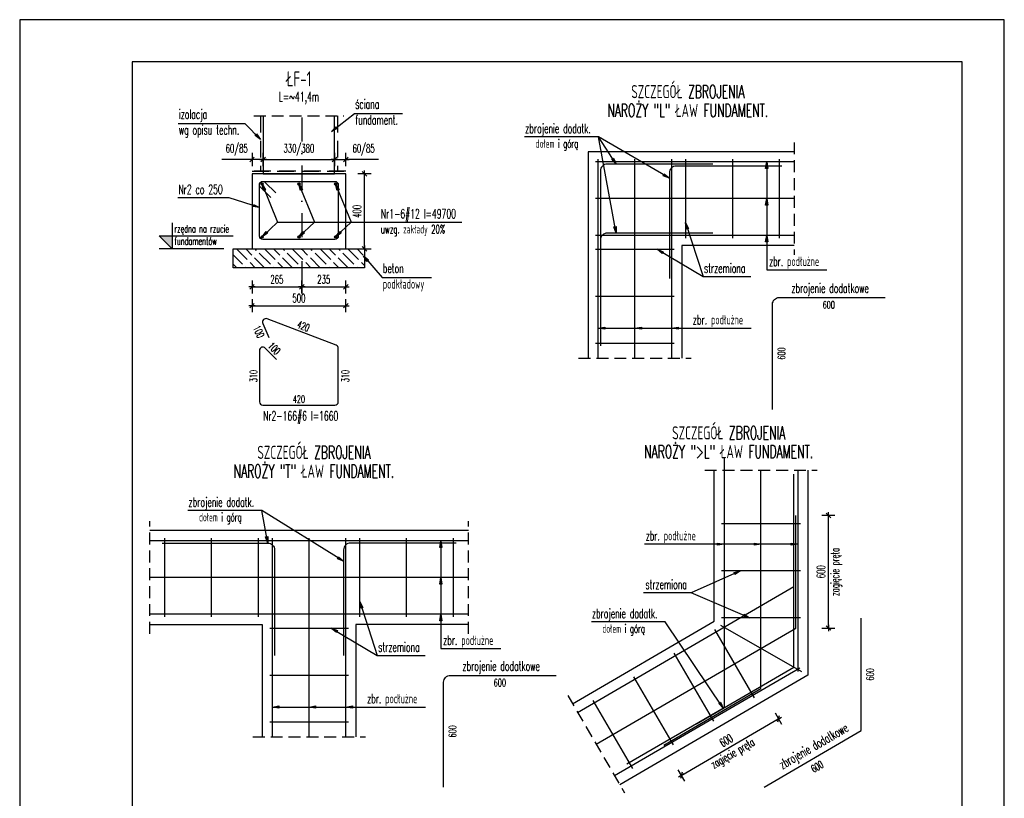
# Model space of a CAD drawing. Header units: centimetres. Extents: x -8002 to -6952, y -9103 to -4648.
# Tile 35 of 35: x -8002 to -7477, y -5063 to -4648. Entities that reach past the tile are written whole.
import ezdxf
from ezdxf.enums import TextEntityAlignment as Align

# ---------------------------------------------------------------- set-up
doc = ezdxf.new("R2010")
doc.units = ezdxf.units.CM
doc.linetypes.add('DASHDOT', pattern=[25.4, 12.7, -6.35, 0, -6.35])
doc.linetypes.add('DASHED', pattern=[19.05, 12.7, -6.35])
doc.layers.get('defpoints').update_dxf_attribs({"color": 8})
for name, color, linetype in [('hatch_R&F', 4, 'Continuous'), ('izolacje_R&F', 3, 'DASHED'), ('konstr_R&F', 2, 'Continuous'), ('odnośniki_R&F', 8, 'Continuous'), ('opisy_prętów_R&F', 2, 'Continuous'), ('opisy_R&F', 3, 'Continuous'), ('osie_R&F', 6, 'DASHDOT'), ('ozn_graficzne_R&F', 5, 'Continuous'), ('strzemiona_R&F', 7, 'Continuous'), ('widoki_przerywana_R&F', 4, 'DASHED'), ('widoki_R&F', 4, 'Continuous'), ('wymiary_R&F', 3, 'Continuous'), ('zbrojenie_R&F', 1, 'Continuous'), ('ściany_murowane_R&F', 13, 'Continuous')]:
    doc.layers.add(name, color=color, linetype=linetype)
doc.styles.get("Standard").update_dxf_attribs({"font": 'simplex.shx', "width": 0.6})
doc.dimstyles.new('1_25 [mm]', dxfattribs={"dimscale": 0.25, "dimtxt": 18, "dimasz": 1, "dimexe": 0.18, "dimexo": 0.0625, "dimgap": 7, "dimtad": 1, "dimdec": 1, "dimlfac": 10, "dimrnd": 5, "dimdsep": 46, "dimtxsty": 'Standard', "dimblk1": 'KR', "dimblk2": 'KR', "dimsah": 1, "dimcen": 0.09, "dimse1": 1, "dimse2": 1, "dimclrd": 8, "dimadec": 0, "dimazin": 0, "dimtfac": 1, "dimtdec": 1, "dimtofl": 0, "dimtmove": 0, "dimatfit": 3, "dimfxl": 1, "dimtvp": 1, "dimtolj": 1, "dimtzin": 0, "dimarcsym": 0})
doc.dimstyles.new('PRĘTY 25', dxfattribs={"dimscale": 2.5, "dimtxt": 1.6, "dimasz": 0.4, "dimexe": 0, "dimexo": 0, "dimgap": 0.5, "dimtad": 1, "dimdec": 1, "dimlfac": 10, "dimrnd": 10, "dimzin": 12, "dimdsep": 46, "dimtxsty": 'Standard', "dimblk1": 'W', "dimblk2": 'W', "dimsah": 1, "dimcen": 0, "dimdle": 10, "dimse1": 1, "dimse2": 1, "dimsd1": 1, "dimsd2": 1, "dimclrd": 7, "dimclre": 256, "dimclrt": 256, "dimaunit": 1, "dimadec": 0, "dimazin": 0, "dimtfac": 8e-05, "dimtdec": 1, "dimtix": 1, "dimtmove": 2, "dimatfit": 3, "dimldrblk": 'W', "dimfxl": 1, "dimtolj": 1, "dimtzin": 9, "dimarcsym": 0})

# ---------------------------------------------------------------- blocks, each defined once
blk = doc.blocks.new('W')
at = {"lineweight": 18}
for p, q in [((66734.27, -158580.87), (66863.49, -158581.14)), ((66733.14, -158582), (66732.87, -158711.22))]:
    blk.add_line(p, q, dxfattribs=at)
for radius in [3.76, 2.45]:
    blk.add_circle((66798.5, -158672.51), radius, dxfattribs=at)
for centre, radius, start, end in [((66734.27, -158582), 1.13, 89.8798, 179.8798), ((66862.51, -158583.96), 2.82, 16.7493, 89.8798), ((66863.49, -158583.97), 2.82, 16.545, 89.8798), ((66805.96, -158667.72), 85.33, 64.9883, 86.6354), ((66799.92, -158770.44), 188.24, 76.2509, 86.6354), ((66805.96, -158667.72), 84.15, 64.9883, 128.2007), ((66786.8, -158606.75), 81.88, 341.5371, 16.7493), ((66786.8, -158606.75), 82.82, 341.5371, 16.545), ((66805.96, -158667.72), 81.8, 68.49, 128.2007), ((66838.39, -158613.2), 26.35, 6.1436, 76.2509), ((66825.6, -158617.88), 28.24, 68.49, 110.1351), ((66829.6, -158617.04), 29.41, 17.0473, 64.9883), ((66858, -158706.25), 122.35, 110.1351, 143.97), ((66829.6, -158617.04), 28.24, 17.0473, 64.9883), ((66768.47, -158620.08), 23.53, 128.2007, 152.2825), ((66768.47, -158620.08), 21.18, 128.2007, 152.2825), ((66807.75, -158625.12), 21.18, 71.1464, 130.05), ((66801.22, -158644.24), 41.38, 19.4301, 71.1464), ((66816.1, -158621.18), 43.53, 334.0837, 17.0473), ((66762.62, -158617), 16.92, 152.2825, 197.573), ((66945.53, -158789.02), 235.29, 130.05, 136.6014), ((66816.1, -158621.18), 42.35, 334.0837, 17.0473), ((66762.62, -158617), 14.57, 152.2825, 197.573), ((66806.22, -158618.37), 58.92, 332.8364, 7.7905), ((66927.73, -158571.3), 185.88, 195.6602, 198.4927), ((66927.73, -158571.3), 188.24, 195.6602, 198.4927), ((66733.52, -158580.49), 128.24, 314.8798, 339.8388), ((66830.6, -158628.26), 23.57, 333.8014, 8.7092), ((66858, -158706.25), 114.82, 136.6014, 154.9844), ((66743.86, -158632.8), 8, 340.0899, 18.4927), ((66820.28, -158637.52), 21.18, 326.9725, 19.4301), ((66743.86, -158632.8), 5.65, 340.0899, 18.4927), ((66733.14, -158580.87), 141.18, 291.2894, 338.4701), ((66733.14, -158580.87), 142.12, 291.2894, 338.4917), ((66926.15, -158698.82), 188.24, 160.0899, 177.0168), ((66837.53, -158667.14), 94.12, 159.8603, 196.5636), ((66812.33, -158673.03), 65.88, 143.97, 193.1667), ((66837.53, -158667.14), 91.76, 159.8603, 193.1667), ((66733.52, -158580.49), 131.76, 314.8798, 333.8014), ((66733.14, -158580.87), 134.59, 318.2366, 334.0837), ((66733.14, -158580.87), 135.76, 318.4371, 334.0837), ((66733.14, -158580.87), 125.11, 292.5922, 326.9725), ((66788.06, -158673.61), 37.65, 154.9844, 188.6731), ((66733.14, -158580.87), 128.24, 289.9208, 315.118), ((66835.24, -158679.73), 9.41, 103.137, 134.8798), ((66833.53, -158672.39), 1.88, 13.4726, 103.137), ((66826.21, -158674.15), 9.41, 314.1224, 13.4726), ((66733.14, -158580.87), 132.71, 291.3885, 315.9978), ((66733.14, -158580.87), 131.76, 295.9582, 315.1116), ((66772.71, -158675.95), 22.12, 188.6731, 292.5922), ((66764.53, -158689.08), 26.35, 179.8798, 260.1733), ((66764.86, -158688.75), 18.3, 196.5636, 252.8378), ((66780.5, -158678.15), 23.57, 261.0503, 295.9582), ((66758.8, -158634.64), 73.41, 279.6886, 288.0475), ((66766.9, -158682.13), 25.23, 252.8378, 279.6886), ((66735.69, -158710.24), 2.82, 179.8798, 253.0102), ((66735.69, -158711.23), 2.82, 179.8798, 253.2145), ((66758.8, -158634.64), 81.88, 253.0102, 288.2224), ((66758.8, -158634.64), 82.82, 253.2145, 288.2224), ((66767.11, -158682.39), 33.41, 257.7647, 281.3719)]:
    blk.add_arc(centre, radius, start, end, dxfattribs=at)
blk = doc.blocks.new('KR')
for p, q in [((-7, 0), (7, 0)), ((0, -14), (0, 14))]:
    blk.add_line(p, q)
at = {"color": 2}
blk.add_line((-4.9, -4.9), (4.9, 4.9), dxfattribs=at)
blk = doc.blocks.new('*D563')
at = {"layer": 'defpoints', "color": 0, "transparency": 16777216}
for p in [(-7828.39, -4730.58), (-7818.39, -4730.58), (-7828.39, -4770.58)]:
    blk.add_point(p, dxfattribs=at)
at = {"layer": 'wymiary_R&F', "color": 8, "lineweight": -2, "transparency": 16777216}
blk.add_line((-7818.39, -4770.33), (-7818.39, -4730.83), dxfattribs=at)
at = {"layer": 'wymiary_R&F', "color": 8, "lineweight": -2, "transparency": 16777216, "xscale": 0.25, "yscale": 0.25, "zscale": 0.25}
for p, rotation in [((-7818.39, -4730.58), 90), ((-7818.39, -4770.58), 270)]:
    blk.add_blockref('KR', p, dxfattribs=dict(at, rotation=rotation))
at = {"layer": 'wymiary_R&F', "color": 0, "transparency": 16777216, "insert": (-7822.39, -4750.58), "char_height": 4.5, "attachment_point": 5, "rotation": 90}
blk.add_mtext('\\A1;400', dxfattribs=at)
blk = doc.blocks.new('*D564')
at = {"layer": 'defpoints', "color": 0, "transparency": 16777216}
for p in [(-7878.39, -4770.58), (-7851.89, -4770.58), (-7851.89, -4790.84)]:
    blk.add_point(p, dxfattribs=at)
at = {"layer": 'wymiary_R&F', "color": 8, "lineweight": -2, "transparency": 16777216}
blk.add_line((-7878.14, -4790.84), (-7852.14, -4790.84), dxfattribs=at)
at = {"layer": 'wymiary_R&F', "color": 8, "lineweight": -2, "transparency": 16777216, "xscale": 0.25, "yscale": 0.25, "zscale": 0.25, "rotation": 180}
blk.add_blockref('KR', (-7878.39, -4790.84), dxfattribs=at)
at = {"layer": 'wymiary_R&F', "color": 8, "lineweight": -2, "transparency": 16777216, "xscale": 0.25, "yscale": 0.25, "zscale": 0.25}
blk.add_blockref('KR', (-7851.89, -4790.84), dxfattribs=at)
at = {"layer": 'wymiary_R&F', "color": 0, "transparency": 16777216, "insert": (-7865.14, -4786.84), "char_height": 4.5, "attachment_point": 5}
blk.add_mtext('\\A1;265', dxfattribs=at)
blk = doc.blocks.new('*D565')
at = {"layer": 'defpoints', "color": 0, "transparency": 16777216}
for p in [(-7828.39, -4730.58), (-7851.89, -4770.58), (-7828.39, -4790.84)]:
    blk.add_point(p, dxfattribs=at)
at = {"layer": 'wymiary_R&F', "color": 8, "lineweight": -2, "transparency": 16777216}
blk.add_line((-7851.64, -4790.84), (-7828.64, -4790.84), dxfattribs=at)
at = {"layer": 'wymiary_R&F', "color": 8, "lineweight": -2, "transparency": 16777216, "xscale": 0.25, "yscale": 0.25, "zscale": 0.25, "rotation": 180}
blk.add_blockref('KR', (-7851.89, -4790.84), dxfattribs=at)
at = {"layer": 'wymiary_R&F', "color": 8, "lineweight": -2, "transparency": 16777216, "xscale": 0.25, "yscale": 0.25, "zscale": 0.25}
blk.add_blockref('KR', (-7828.39, -4790.84), dxfattribs=at)
at = {"layer": 'wymiary_R&F', "color": 0, "transparency": 16777216, "insert": (-7840.14, -4786.84), "char_height": 4.5, "attachment_point": 5}
blk.add_mtext('\\A1;235', dxfattribs=at)
blk = doc.blocks.new('*D566')
at = {"layer": 'defpoints', "color": 0, "transparency": 16777216}
for p in [(-7878.39, -4770.58), (-7828.39, -4770.58), (-7828.39, -4800.84)]:
    blk.add_point(p, dxfattribs=at)
at = {"layer": 'wymiary_R&F', "color": 8, "lineweight": -2, "transparency": 16777216}
blk.add_line((-7878.14, -4800.84), (-7828.64, -4800.84), dxfattribs=at)
at = {"layer": 'wymiary_R&F', "color": 8, "lineweight": -2, "transparency": 16777216, "xscale": 0.25, "yscale": 0.25, "zscale": 0.25, "rotation": 180}
blk.add_blockref('KR', (-7878.39, -4800.84), dxfattribs=at)
at = {"layer": 'wymiary_R&F', "color": 8, "lineweight": -2, "transparency": 16777216, "xscale": 0.25, "yscale": 0.25, "zscale": 0.25}
blk.add_blockref('KR', (-7828.39, -4800.84), dxfattribs=at)
at = {"layer": 'wymiary_R&F', "color": 0, "transparency": 16777216, "insert": (-7853.39, -4796.84), "char_height": 4.5, "attachment_point": 5}
blk.add_mtext('\\A1;500', dxfattribs=at)
blk = doc.blocks.new('*D567')
at = {"layer": 'defpoints', "color": 0, "transparency": 16777216}
for p in [(-7872.39, -4722.9), (-7878.39, -4730.58), (-7872.39, -4730.58)]:
    blk.add_point(p, dxfattribs=at)
at = {"layer": 'wymiary_R&F', "color": 8, "lineweight": -2, "transparency": 16777216}
for p, q in [((-7878.39, -4722.9), (-7894.49, -4722.9)), ((-7872.64, -4722.9), (-7878.14, -4722.9))]:
    blk.add_line(p, q, dxfattribs=at)
at = {"layer": 'wymiary_R&F', "color": 8, "lineweight": -2, "transparency": 16777216, "xscale": 0.25, "yscale": 0.25, "zscale": 0.25, "rotation": 180}
blk.add_blockref('KR', (-7878.39, -4722.9), dxfattribs=at)
at = {"layer": 'wymiary_R&F', "color": 8, "lineweight": -2, "transparency": 16777216, "xscale": 0.25, "yscale": 0.25, "zscale": 0.25}
blk.add_blockref('KR', (-7872.39, -4722.9), dxfattribs=at)
at = {"layer": 'wymiary_R&F', "color": 0, "transparency": 16777216, "insert": (-7886.56, -4717.72), "char_height": 4.5, "attachment_point": 5}
blk.add_mtext('\\A1;60/85', dxfattribs=at)
blk = doc.blocks.new('*D555')
at = {"layer": 'defpoints', "color": 0, "transparency": 16777216}
for p in [(-7834.39, -4722.9), (-7872.39, -4730.58), (-7834.39, -4730.58)]:
    blk.add_point(p, dxfattribs=at)
at = {"layer": 'wymiary_R&F', "color": 8, "lineweight": -2, "transparency": 16777216}
blk.add_line((-7872.14, -4722.9), (-7834.64, -4722.9), dxfattribs=at)
at = {"layer": 'wymiary_R&F', "color": 8, "lineweight": -2, "transparency": 16777216, "xscale": 0.25, "yscale": 0.25, "zscale": 0.25, "rotation": 180}
blk.add_blockref('KR', (-7872.39, -4722.9), dxfattribs=at)
at = {"layer": 'wymiary_R&F', "color": 8, "lineweight": -2, "transparency": 16777216, "xscale": 0.25, "yscale": 0.25, "zscale": 0.25}
blk.add_blockref('KR', (-7834.39, -4722.9), dxfattribs=at)
at = {"layer": 'wymiary_R&F', "color": 0, "transparency": 16777216, "insert": (-7853.39, -4717.72), "char_height": 4.5, "attachment_point": 5}
blk.add_mtext('\\A1;330/380', dxfattribs=at)
blk = doc.blocks.new('*D568')
at = {"layer": 'defpoints', "color": 0, "transparency": 16777216}
for p in [(-7828.39, -4722.9), (-7834.39, -4730.58), (-7828.39, -4730.58)]:
    blk.add_point(p, dxfattribs=at)
at = {"layer": 'wymiary_R&F', "color": 8, "lineweight": -2, "transparency": 16777216}
for p, q in [((-7834.14, -4722.9), (-7828.64, -4722.9)), ((-7810.97, -4722.9), (-7828.39, -4722.9))]:
    blk.add_line(p, q, dxfattribs=at)
at = {"layer": 'wymiary_R&F', "color": 8, "lineweight": -2, "transparency": 16777216, "xscale": 0.25, "yscale": 0.25, "zscale": 0.25, "rotation": 180}
blk.add_blockref('KR', (-7834.39, -4722.9), dxfattribs=at)
at = {"layer": 'wymiary_R&F', "color": 8, "lineweight": -2, "transparency": 16777216, "xscale": 0.25, "yscale": 0.25, "zscale": 0.25}
blk.add_blockref('KR', (-7828.39, -4722.9), dxfattribs=at)
at = {"layer": 'wymiary_R&F', "color": 0, "transparency": 16777216, "insert": (-7818.89, -4717.72), "char_height": 4.5, "attachment_point": 5}
blk.add_mtext('\\A1;60/85', dxfattribs=at)
blk = doc.blocks.new('*D569')
at = {"layer": 'defpoints', "color": 0, "transparency": 16777216}
for p in [(-7874.39, -4852.09), (-7832.39, -4852.09), (-7832.39, -4853.89)]:
    blk.add_point(p, dxfattribs=at)
at = {"layer": 'wymiary_R&F', "transparency": 16777216, "insert": (-7853.39, -4850.64), "char_height": 4, "attachment_point": 5}
blk.add_mtext('\\A1;420', dxfattribs=at)
blk = doc.blocks.new('*D570')
at = {"layer": 'defpoints', "color": 0, "transparency": 16777216}
for p in [(-7874.39, -4822.89), (-7872.59, -4822.89), (-7872.77, -4853.88)]:
    blk.add_point(p, dxfattribs=at)
at = {"layer": 'wymiary_R&F', "transparency": 16777216, "insert": (-7877.64, -4838.39), "char_height": 4, "attachment_point": 5, "rotation": 90}
blk.add_mtext('\\A1;310', dxfattribs=at)
blk = doc.blocks.new('*D571')
at = {"layer": 'defpoints', "color": 0, "transparency": 16777216}
for p in [(-7832.39, -4822.89), (-7825.41, -4822.89), (-7834.19, -4853.89)]:
    blk.add_point(p, dxfattribs=at)
at = {"layer": 'wymiary_R&F', "transparency": 16777216, "insert": (-7828.66, -4838.39), "char_height": 4, "attachment_point": 5, "rotation": 90}
blk.add_mtext('\\A1;310', dxfattribs=at)
blk = doc.blocks.new('*D572')
at = {"layer": 'defpoints', "color": 0, "transparency": 16777216}
for p in [(-7872.39, -4822.37), (-7872.39, -4822.37), (-7865.28, -4829.46)]:
    blk.add_point(p, dxfattribs=at)
at = {"layer": 'wymiary_R&F', "transparency": 16777216, "insert": (-7866.54, -4823.61), "char_height": 4, "attachment_point": 5, "rotation": 315.0665}
blk.add_mtext('\\A1;100', dxfattribs=at)
blk = doc.blocks.new('*D554')
at = {"layer": 'defpoints', "color": 0, "transparency": 16777216}
for p in [(-7873.41, -4808.61), (-7879.81, -4811.47), (-7869.34, -4817.75)]:
    blk.add_point(p, dxfattribs=at)
at = {"layer": 'wymiary_R&F', "transparency": 16777216, "insert": (-7874.8, -4814.71), "char_height": 4, "attachment_point": 5, "rotation": 294.0431}
blk.add_mtext('\\A1;100', dxfattribs=at)
blk = doc.blocks.new('*D562')
at = {"layer": 'defpoints', "color": 0, "transparency": 16777216}
for p in [(-7872.34, -4808.29), (-7832.53, -4822.95), (-7832.24, -4822.16)]:
    blk.add_point(p, dxfattribs=at)
at = {"layer": 'wymiary_R&F', "transparency": 16777216, "insert": (-7851.03, -4811.78), "char_height": 4, "attachment_point": 5, "rotation": 339.7848}
blk.add_mtext('\\A1;420', dxfattribs=at)
blk = doc.blocks.new('*D561')
at = {"layer": 'defpoints', "color": 0, "transparency": 16777216}
for p in [(-7540.87, -4796.49), (-7600.87, -4800.09), (-7600.87, -4803.61)]:
    blk.add_point(p, dxfattribs=at)
at = {"layer": 'wymiary_R&F', "transparency": 16777216, "insert": (-7570.87, -4800.36), "char_height": 4, "attachment_point": 5}
blk.add_mtext('\\A1;600', dxfattribs=at)
blk = doc.blocks.new('*D577')
at = {"layer": 'defpoints', "color": 0, "transparency": 16777216}
for p in [(-7597.27, -4796.49), (-7592.84, -4796.49), (-7600.87, -4856.16)]:
    blk.add_point(p, dxfattribs=at)
at = {"layer": 'wymiary_R&F', "transparency": 16777216, "insert": (-7596.09, -4826.33), "char_height": 4, "attachment_point": 5, "rotation": 90}
blk.add_mtext('\\A1;600', dxfattribs=at)
blk = doc.blocks.new('*D556')
at = {"layer": 'defpoints', "color": 0, "transparency": 16777216}
for p in [(-7716.25, -4997.95), (-7776.25, -5001.55), (-7776.25, -5005.07)]:
    blk.add_point(p, dxfattribs=at)
at = {"layer": 'wymiary_R&F', "transparency": 16777216, "insert": (-7746.25, -5001.82), "char_height": 4, "attachment_point": 5}
blk.add_mtext('\\A1;600', dxfattribs=at)
blk = doc.blocks.new('*D573')
at = {"layer": 'defpoints', "color": 0, "transparency": 16777216}
for p in [(-7772.65, -4997.95), (-7768.22, -4997.95), (-7776.25, -5057.61)]:
    blk.add_point(p, dxfattribs=at)
at = {"layer": 'wymiary_R&F', "transparency": 16777216, "insert": (-7771.47, -5027.78), "char_height": 4, "attachment_point": 5, "rotation": 90}
blk.add_mtext('\\A1;600', dxfattribs=at)
blk = doc.blocks.new('*D557')
at = {"layer": 'defpoints', "color": 0, "transparency": 16777216}
for p in [(-7606.97, -5004.93), (-7597.59, -5021.04), (-7658.87, -5035.14)]:
    blk.add_point(p, dxfattribs=at)
at = {"layer": 'wymiary_R&F', "color": 8, "lineweight": -2, "transparency": 16777216}
blk.add_line((-7649.28, -5051.13), (-7597.81, -5021.17), dxfattribs=at)
at = {"layer": 'wymiary_R&F', "color": 8, "lineweight": -2, "transparency": 16777216, "xscale": 0.25, "yscale": 0.25, "zscale": 0.25}
for p, rotation in [((-7597.59, -5021.04), 30.20094315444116), ((-7649.5, -5051.25), 210.2009431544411)]:
    blk.add_blockref('KR', p, dxfattribs=dict(at, rotation=rotation))
at = {"layer": 'wymiary_R&F', "color": 0, "transparency": 16777216, "insert": (-7625.56, -5032.69), "char_height": 4.5, "attachment_point": 5, "rotation": 30.2009}
blk.add_mtext('\\A1;600', dxfattribs=at)
blk = doc.blocks.new('*D558')
at = {"layer": 'defpoints', "color": 0, "transparency": 16777216}
for p in [(-7588.45, -4912.68), (-7571.05, -4912.68), (-7588.45, -4972.68)]:
    blk.add_point(p, dxfattribs=at)
at = {"layer": 'wymiary_R&F', "color": 8, "lineweight": -2, "transparency": 16777216}
blk.add_line((-7571.05, -4972.43), (-7571.05, -4912.93), dxfattribs=at)
at = {"layer": 'wymiary_R&F', "color": 8, "lineweight": -2, "transparency": 16777216, "xscale": 0.25, "yscale": 0.25, "zscale": 0.25}
for p, rotation in [((-7571.05, -4912.68), 90), ((-7571.05, -4972.68), 270)]:
    blk.add_blockref('KR', p, dxfattribs=dict(at, rotation=rotation))
at = {"layer": 'wymiary_R&F', "color": 0, "transparency": 16777216, "insert": (-7575.05, -4942.68), "char_height": 4.5, "attachment_point": 5, "rotation": 90}
blk.add_mtext('\\A1;600', dxfattribs=at)
blk = doc.blocks.new('*D574')
at = {"layer": 'defpoints', "color": 0, "transparency": 16777216}
for p in [(-7553.53, -5027.4), (-7549.5, -5034.32), (-7605.38, -5057.58)]:
    blk.add_point(p, dxfattribs=at)
at = {"layer": 'wymiary_R&F', "transparency": 16777216, "insert": (-7577.06, -5046.6), "char_height": 4, "attachment_point": 5, "rotation": 30.2009}
blk.add_mtext('\\A1;600', dxfattribs=at)
blk = doc.blocks.new('*D575')
at = {"layer": 'defpoints', "color": 0, "transparency": 16777216}
for p in [(-7553.53, -4967.4), (-7545.55, -4967.4), (-7553.53, -5027.4)]:
    blk.add_point(p, dxfattribs=at)
at = {"layer": 'wymiary_R&F', "transparency": 16777216, "insert": (-7548.8, -4997.4), "char_height": 4, "attachment_point": 5, "rotation": 90}
blk.add_mtext('\\A1;600', dxfattribs=at)

msp = doc.modelspace()

# ---------------------------------------------------------------- hatches: boundary and pattern name
at = {"layer": 'hatch_R&F'}
h = msp.add_hatch(dxfattribs=at)
h.set_pattern_fill('ACAD_ISO02W100', color=256, scale=0.7, angle=135, style=0)
h.set_pattern_definition([(135, (-7140.954, -4051.167), (-2.474874, -2.474874), [8.4, -2.1])])
h.paths.add_polyline_path([(-7888.393, -4770.578), (-7818.393, -4770.578), (-7818.393, -4780.578), (-7888.393, -4780.578)])
at = {"layer": 'ozn_graficzne_R&F'}
msp.add_hatch(color=7, dxfattribs=at).paths.add_polyline_path([(-7920.893, -4770.578), (-7927.893, -4763.578), (-7920.893, -4763.578)])
at = {"layer": 'zbrojenie_R&F'}
h = msp.add_hatch(color=3, dxfattribs=at)
edge = h.paths.add_edge_path()
edge.add_arc((-7872.993, -4735.978), 0.6, 0, 360)
h = msp.add_hatch(color=3, dxfattribs=at)
edge = h.paths.add_edge_path()
edge.add_arc((-7853.393, -4735.978), 0.6, 0, 360)
h = msp.add_hatch(color=3, dxfattribs=at)
edge = h.paths.add_edge_path()
edge.add_arc((-7833.793, -4735.978), 0.6, 0, 360)
h = msp.add_hatch(color=3, dxfattribs=at)
edge = h.paths.add_edge_path()
edge.add_arc((-7872.993, -4764.178), 0.6, 0, 360)
h = msp.add_hatch(color=3, dxfattribs=at)
edge = h.paths.add_edge_path()
edge.add_arc((-7853.393, -4764.178), 0.6, 0, 360)
h = msp.add_hatch(color=3, dxfattribs=at)
edge = h.paths.add_edge_path()
edge.add_arc((-7833.793, -4764.178), 0.6, 0, 360)

# ---------------------------------------------------------------- linework, layer by layer
at = {"layer": 'defpoints'}
msp.add_lwpolyline([(-8002.267, -5390.866), (-7477.267, -5390.866), (-7477.267, -4648.366), (-8002.267, -4648.366)], close=True, dxfattribs=at)
at = {"layer": 'izolacje_R&F', "ltscale": 0.7}
for p, q in [((-7873.893, -4699.603), (-7873.893, -4729.078)), ((-7832.893, -4699.603), (-7832.893, -4729.078))]:
    msp.add_line(p, q, dxfattribs=at)
msp.add_lwpolyline([(-7878.393, -4729.078), (-7828.393, -4729.078), (-7828.393, -4729.078), (-7878.393, -4729.078)], close=True, dxfattribs=at)
at = {"layer": 'konstr_R&F'}
for points in [[(-7589.232, -4718.777), (-7699.232, -4718.777), (-7699.232, -4828.777)], [(-7589.232, -4768.777), (-7649.232, -4768.777), (-7649.232, -4828.777)], [(-7707.479, -5013.03), (-7632.016, -4969.108), (-7632.016, -4888.5)], [(-7582.016, -4888.5), (-7582.016, -4997.859), (-7682.328, -5056.244)], [(-7762.955, -4920.772), (-7932.955, -4920.772), (-7932.955, -4920.772)], [(-7932.955, -4970.772), (-7872.955, -4970.772), (-7872.955, -5030.772)], [(-7762.955, -4970.772), (-7822.955, -4970.772), (-7822.955, -5030.772)]]:
    msp.add_lwpolyline(points, dxfattribs=at)
msp.add_lwpolyline([(-7878.393, -4770.578), (-7828.393, -4770.578), (-7828.393, -4730.578), (-7878.393, -4730.578)], close=True, dxfattribs=at)
at = {"layer": 'osie_R&F'}
msp.add_line((-7851.893, -4700.578), (-7851.893, -4790.578), dxfattribs=at)
at = {"layer": 'ozn_graficzne_R&F', "color": 4}
msp.add_line((-7893.393, -4770.578), (-7927.893, -4770.578), dxfattribs=at)
at = {"layer": 'ozn_graficzne_R&F', "color": 7}
msp.add_lwpolyline([(-7920.893, -4756.578), (-7920.893, -4770.578), (-7927.893, -4763.578), (-7888.393, -4763.578)], dxfattribs=at)
at = {"layer": 'strzemiona_R&F'}
for points in [[(-7868.294, -4743.222), (-7873.866, -4737.65, -0.6681786), (-7872.593, -4734.578), (-7834.193, -4734.578, -0.4142136), (-7832.393, -4736.378), (-7832.393, -4763.778, -0.4142136), (-7834.193, -4765.578), (-7872.593, -4765.578, -0.4142136), (-7874.393, -4763.778), (-7874.393, -4736.378, -0.6681786), (-7871.32, -4735.105), (-7865.749, -4740.676)], [(-7865.281, -4829.456), (-7871.32, -4823.417, 0.6681786), (-7874.393, -4824.69), (-7874.393, -4852.09, 0.4142136), (-7872.593, -4853.89), (-7834.193, -4853.89, 0.4142136), (-7832.393, -4852.09), (-7832.393, -4823.636, 0.3107146), (-7833.549, -4821.955), (-7870.394, -4807.843, 0.6681786), (-7872.681, -4810.257), (-7869.34, -4817.746)]]:
    msp.add_lwpolyline(points, format="xyb", dxfattribs=at)
at = {"layer": 'widoki_przerywana_R&F', "ltscale": 0.5}
for p, q in [((-7877.393, -4699.603), (-7829.393, -4699.603)), ((-7589.232, -4713.777), (-7589.232, -4773.777)), ((-7704.232, -4828.777), (-7644.232, -4828.777)), ((-7637.016, -4888.5), (-7577.016, -4888.5)), ((-7932.955, -4975.772), (-7932.955, -4915.772)), ((-7762.955, -4975.772), (-7762.955, -4915.772)), ((-7709.994, -5008.709), (-7679.812, -5060.565)), ((-7877.955, -5030.772), (-7817.955, -5030.772))]:
    msp.add_line(p, q, dxfattribs=at)
at = {"layer": 'widoki_R&F'}
msp.add_lwpolyline([(-7888.393, -4770.578), (-7818.393, -4770.578), (-7818.393, -4780.578), (-7888.393, -4780.578)], close=True, dxfattribs=at)
at = {"layer": 'wymiary_R&F', "color": 5}
msp.add_lwpolyline([(-7942.267, -5368.366), (-7499.767, -5368.366), (-7499.767, -4670.866), (-7942.267, -4670.866)], close=True, dxfattribs=at)
at = {"layer": 'zbrojenie_R&F', "color": 7}
for p, q in [((-7587.416, -4888.5), (-7587.416, -4995.954)), ((-7586.379, -4994.15), (-7685.044, -5051.577))]:
    msp.add_line(p, q, dxfattribs=at)
for points in [[(-7589.232, -4724.177), (-7695.232, -4724.177)], [(-7693.832, -4828.777), (-7693.832, -4722.777)], [(-7674.232, -4828.777), (-7674.232, -4722.777)], [(-7654.632, -4828.777), (-7654.632, -4722.777)], [(-7647.236, -4722.777), (-7647.236, -4764.777)], [(-7622.236, -4722.777), (-7622.236, -4764.777)], [(-7597.236, -4722.777), (-7597.236, -4764.777)], [(-7589.232, -4743.777), (-7695.232, -4743.777)], [(-7589.232, -4763.377), (-7695.232, -4763.377)], [(-7695.232, -4770.774), (-7653.232, -4770.774)], [(-7695.232, -4795.774), (-7653.232, -4795.774)], [(-7695.232, -4820.774), (-7653.232, -4820.774)], [(-7626.616, -4881.793), (-7626.616, -5015.17), (-7678.472, -5045.352)], [(-7704.763, -5017.697), (-7589.49, -4950.605), (-7589.49, -4890.605)], [(-7658.872, -5035.144), (-7607.016, -5004.962), (-7607.016, -4888.5)], [(-7694.903, -5034.637), (-7588.453, -4972.679), (-7588.453, -4912.679)], [(-7586.016, -4917.213), (-7628.016, -4917.213)], [(-7762.955, -4926.172), (-7932.955, -4926.172)], [(-7924.951, -4966.772), (-7924.951, -4924.772)], [(-7899.951, -4966.772), (-7899.951, -4924.772)], [(-7874.951, -4966.772), (-7874.951, -4924.772)], [(-7867.555, -5030.772), (-7867.555, -4924.772)], [(-7847.955, -5030.772), (-7847.955, -4924.772)], [(-7828.355, -5030.772), (-7828.355, -4924.772)], [(-7820.958, -4966.772), (-7820.958, -4924.772)], [(-7795.958, -4966.772), (-7795.958, -4924.772)], [(-7770.958, -4966.772), (-7770.958, -4924.772)], [(-7586.016, -4942.213), (-7628.016, -4942.213)], [(-7762.955, -4945.772), (-7932.955, -4945.772)], [(-7762.955, -4965.372), (-7932.955, -4965.372)], [(-7628.548, -4971.102), (-7585.484, -4995.865)], [(-7586.016, -4967.213), (-7628.016, -4967.213)], [(-7868.955, -4972.768), (-7826.955, -4972.768)], [(-7610.514, -5009.818), (-7631.642, -4973.518)], [(-7632.121, -5022.393), (-7653.248, -4986.094)], [(-7868.955, -4997.768), (-7826.955, -4997.768)], [(-7653.727, -5034.969), (-7674.855, -4998.67)], [(-7675.334, -5047.545), (-7696.462, -5011.246)], [(-7868.955, -5022.768), (-7826.955, -5022.768)]]:
    msp.add_lwpolyline(points, dxfattribs=at)
at = {"layer": 'zbrojenie_R&F'}
for points in [[(-7632.632, -4725.377), (-7689.032, -4725.377, 0.4142136), (-7692.632, -4728.977), (-7692.632, -4785.377)], [(-7595.832, -4726.377), (-7652.232, -4726.377, 0.4142136), (-7655.832, -4729.977), (-7655.832, -4786.377)], [(-7632.632, -4762.177), (-7689.032, -4762.177, 0.4142136), (-7692.632, -4765.777), (-7692.632, -4822.177)], [(-7600.872, -4856.158), (-7600.872, -4800.092, -0.4142136), (-7597.272, -4796.492), (-7540.872, -4796.492)], [(-7926.355, -4927.372), (-7869.955, -4927.372, -0.4142136), (-7866.355, -4930.972), (-7866.355, -4987.372)], [(-7769.555, -4927.372), (-7825.955, -4927.372, 0.4142136), (-7829.555, -4930.972), (-7829.555, -4987.372)], [(-7776.248, -5057.612), (-7776.248, -5001.546, -0.4142136), (-7772.648, -4997.946), (-7716.248, -4997.946)]]:
    msp.add_lwpolyline(points, format="xyb", dxfattribs=at)
for points in [[(-7641.346, -5023.743), (-7589.49, -4993.561), (-7589.49, -4933.561)], [(-7605.385, -5057.578), (-7553.529, -5027.395), (-7553.529, -4967.395)]]:
    msp.add_lwpolyline(points, dxfattribs=at)
at = {"layer": 'zbrojenie_R&F', "color": 3}
for centre in [(-7872.993, -4735.978), (-7853.393, -4735.978), (-7833.793, -4735.978), (-7872.993, -4764.178), (-7853.393, -4764.178), (-7833.793, -4764.178)]:
    msp.add_circle(centre, 0.6, dxfattribs=at)
at = {"layer": 'ściany_murowane_R&F', "lineweight": -3, "ltscale": 0.5}
msp.add_lwpolyline([(-7872.393, -4699.603), (-7872.393, -4730.578), (-7834.393, -4730.578), (-7834.393, -4699.603)], dxfattribs=at)

# ---------------------------------------------------------------- texts
at = {"layer": 'opisy_prętów_R&F', "width": 0.6}
for s, p in [('zbrojenie dodatk.', (-7732.695, -4708.841)), ('Nr2 co 250', (-7917.653, -4741.337)), ('Nr1-6#12 l=49700', (-7809.725, -4754.323)), ('zbrojenie dodatk.', (-7912.203, -4908.021)), ('zbrojenie dodatk.', (-7697.138, -4967.411))]:
    msp.add_text(s, height=5, dxfattribs=at).set_placement(p)
at = {"layer": 'opisy_prętów_R&F', "color": 8, "width": 0.6}
for s, p in [('dołem i górą', (-7727.117, -4716.662)), ('uwzg. zakłady 20%%%', (-7809.725, -4762.293)), ('dołem i górą', (-7906.625, -4915.841)), ('dołem i górą', (-7691.56, -4975.231))]:
    msp.add_text(s, height=4.5, dxfattribs=at).set_placement(p)
at = {"layer": 'opisy_prętów_R&F', "color": 3, "width": 0.6}
for s, p in [('zbr. podłużne', (-7602.743, -4779.685)), ('strzemiona', (-7637.375, -4783.353)), ('zbr. podłużne', (-7643.304, -4810.803)), ('zbr. podłużne', (-7668.516, -4925.944)), ('strzemiona', (-7668.614, -4951.923)), ('zbr. podłużne', (-7776.466, -4981.679)), ('strzemiona', (-7811.098, -4985.347)), ('zbr. podłużne', (-7817.026, -5012.797))]:
    msp.add_text(s, height=5, dxfattribs=at).set_placement(p)
at = {"layer": 'opisy_prętów_R&F', "width": 0.6}
for s, p in [('zbrojenie dodatkowe', (-7570.159, -4793.978)), ('Nr2-166#6 l=1660', (-7852.438, -4862.12)), ('zbrojenie dodatkowe', (-7745.535, -4995.432))]:
    msp.add_text(s, height=5, dxfattribs=at).set_placement(p, align=Align.CENTER)
msp.add_text('zbrojenie dodatkowe', height=5, rotation=30.20094, dxfattribs=at).set_placement((-7577.725, -5037.748), align=Align.CENTER)
at = {"layer": 'opisy_R&F', "width": 0.6}
for s, p in [('ściana', (-7823.338, -4695.859)), ('izolacja', (-7917.444, -4701.215)), ('fundament.', (-7823.338, -4704.23)), ('wg opisu techn.', (-7917.444, -4709.586)), ('beton', (-7808.653, -4783.37)), ('podkładowy', (-7808.653, -4791.741))]:
    msp.add_text(s, height=5, dxfattribs=at).set_placement(p)
at = {"layer": 'opisy_R&F', "color": 8, "width": 0.6}
for rotation, p in [(90, (-7565.303, -4942.771)), (30.20094, (-7621.058, -5041.352))]:
    msp.add_text('zagięcie pręta', height=4.5, rotation=rotation, dxfattribs=at).set_placement(p, align=Align.CENTER)
at = {"layer": 'ozn_graficzne_R&F', "width": 0.6}
for s, height, p in [('ŁF-1', 8, (-7853.393, -4683.911)), ('SZCZEGÓŁ ZBROJENIA', 7, (-7646.008, -4690.212)), ('NAROŻY "L" ŁAW FUNDAMENT.', 7, (-7646.008, -4700.212)), ('SZCZEGÓŁ ZBROJENIA', 7, (-7624.222, -4872.139)), ('SZCZEGÓŁ ZBROJENIA', 7, (-7845.379, -4882.546)), ('NAROŻY ">L" ŁAW FUNDAMENT.', 7, (-7624.222, -4882.139)), ('NAROŻY "T" ŁAW FUNDAMENT.', 7, (-7845.379, -4892.546))]:
    msp.add_text(s, height=height, dxfattribs=at).set_placement(p, align=Align.CENTER)
at = {"layer": 'ozn_graficzne_R&F', "color": 2, "width": 0.6}
msp.add_text('L=~41,4m', height=5, dxfattribs=at).set_placement((-7853.393, -4691.911), align=Align.CENTER)
at = {"layer": 'ozn_graficzne_R&F', "color": 8, "width": 0.6}
for s, p in [('rzędna na rzucie ', (-7919.742, -4761.879)), ('fundamentów', (-7919.742, -4768.366))]:
    msp.add_text(s, height=4, dxfattribs=at).set_placement(p)

# ---------------------------------------------------------------- dimensions: what is measured, and where the dimension line sits
at = {"layer": 'wymiary_R&F'}
dim = msp.add_linear_dim(base=(-7872.393, -4722.9), p1=(-7878.393, -4730.578), p2=(-7872.393, -4730.578), text='<>/85', dimstyle='1_25 [mm]', dxfattribs=at)
dim.commit()
dim.dimension.update_dxf_attribs({"geometry": '*D567', "text_midpoint": (-7886.564, -4722.9), "dimtype": 160})
dim = msp.add_linear_dim(base=(-7834.393, -4722.9), p1=(-7872.393, -4730.578), p2=(-7834.393, -4730.578), text='330/<>', dimstyle='1_25 [mm]', override={"dimtmove": 1}, dxfattribs=at)
dim.commit()
dim.dimension.update_dxf_attribs({"geometry": '*D555', "text_midpoint": (-7853.393, -4717.722)})
dim = msp.add_linear_dim(base=(-7828.393, -4722.9), p1=(-7834.393, -4730.578), p2=(-7828.393, -4730.578), text='<>/85', dimstyle='1_25 [mm]', override={"dimtmove": 1}, dxfattribs=at)
dim.commit()
dim.dimension.update_dxf_attribs({"geometry": '*D568', "text_midpoint": (-7818.895, -4722.9), "dimtype": 160})
for base, p1, p2, angle, picture, middle in [((-7818.393, -4730.578), (-7828.393, -4770.578), (-7828.393, -4730.578), 90, '*D563', (-7822.393, -4750.578)), ((-7571.052, -4912.679), (-7588.453, -4972.679), (-7588.453, -4912.679), 90, '*D558', (-7575.052, -4942.679)), ((-7597.59, -5021.041), (-7658.872, -5035.144), (-7606.966, -5004.932), 30.20094, '*D557', (-7625.555, -5032.689))]:
    dim = msp.add_linear_dim(base=base, p1=p1, p2=p2, angle=angle, dimstyle='1_25 [mm]', dxfattribs=at)
    dim.commit()
    dim.dimension.update_dxf_attribs({"geometry": picture, "text_midpoint": middle})
for base, p1, p2, dimstyle, override, picture, middle in [((-7828.393, -4790.839), (-7851.893, -4770.578), (-7828.393, -4730.578), '1_25 [mm]', {"dimtmove": 1}, '*D565', (-7840.143, -4786.839)), ((-7600.872, -4803.614), (-7540.872, -4796.492), (-7600.872, -4800.092), 'PRĘTY 25', {"dimpost": '<>'}, '*D561', (-7570.872, -4800.364)), ((-7832.393, -4853.89), (-7874.393, -4852.09), (-7832.393, -4852.09), 'PRĘTY 25', {"dimpost": '<>'}, '*D569', (-7853.393, -4850.64)), ((-7776.248, -5005.068), (-7716.248, -4997.946), (-7776.248, -5001.546), 'PRĘTY 25', {"dimpost": '<>'}, '*D556', (-7746.248, -5001.818))]:
    dim = msp.add_linear_dim(base=base, p1=p1, p2=p2, dimstyle=dimstyle, override=override, dxfattribs=at)
    dim.commit()
    dim.dimension.update_dxf_attribs({"geometry": picture, "text_midpoint": middle})
for base, p2, picture, middle in [((-7851.893, -4790.839), (-7851.893, -4770.578), '*D564', (-7865.143, -4786.839)), ((-7828.393, -4800.839), (-7828.393, -4770.578), '*D566', (-7853.393, -4796.839))]:
    dim = msp.add_linear_dim(base=base, p1=(-7878.393, -4770.578), p2=p2, dimstyle='1_25 [mm]', dxfattribs=at)
    dim.commit()
    dim.dimension.update_dxf_attribs({"geometry": picture, "text_midpoint": middle})
for base, p1, p2, picture, middle in [((-7592.843, -4796.492), (-7600.872, -4856.158), (-7597.272, -4796.492), '*D577', (-7596.093, -4826.325)), ((-7874.393, -4822.89), (-7872.771, -4853.881), (-7872.593, -4822.89), '*D570', (-7877.643, -4838.386)), ((-7825.411, -4822.89), (-7834.193, -4853.89), (-7832.393, -4822.89), '*D571', (-7828.661, -4838.39)), ((-7768.219, -4997.946), (-7776.248, -5057.612), (-7772.648, -4997.946), '*D573', (-7771.469, -5027.779))]:
    dim = msp.add_linear_dim(base=base, p1=p1, p2=p2, angle=90, dimstyle='PRĘTY 25', override={"dimpost": '<>'}, dxfattribs=at)
    dim.commit()
    dim.dimension.update_dxf_attribs({"geometry": picture, "text_midpoint": middle})
for p1, p2, distance, picture, middle in [((-7869.34, -4817.746), (-7873.415, -4808.614), 7.002, '*D554', (-7874.804, -4814.708)), ((-7872.344, -4808.286), (-7832.53, -4822.947), 0.834, '*D562', (-7851.026, -4811.784)), ((-7865.281, -4829.456), (-7872.387, -4822.367), 0, '*D572', (-7866.539, -4823.611)), ((-7553.529, -5027.395), (-7553.529, -4967.395), -7.981, '*D575', (-7548.798, -4997.395)), ((-7605.385, -5057.578), (-7553.529, -5027.395), -8.01, '*D574', (-7577.063, -5046.6))]:
    dim = msp.add_aligned_dim(p1=p1, p2=p2, distance=distance, dimstyle='PRĘTY 25', override={"dimpost": '<>'}, dxfattribs=at)
    dim.commit()
    dim.dimension.update_dxf_attribs({"geometry": picture, "text_midpoint": middle})

# ---------------------------------------------------------------- leaders
at = {"layer": 'odnośniki_R&F'}
for points in [[(-7836.092, -4708.035), (-7823.662, -4698.461), (-7798.188, -4698.461)], [(-7873.893, -4712.154), (-7882.037, -4703.818), (-7917.769, -4703.818)], [(-7684.239, -4725.377), (-7693.577, -4710.843), (-7733.02, -4710.843)], [(-7655.832, -4732.804), (-7693.577, -4710.843), (-7733.02, -4710.843)], [(-7684.239, -4762.177), (-7693.577, -4710.843), (-7733.02, -4710.843)], [(-7603.964, -4724.177), (-7603.964, -4781.687), (-7571.957, -4781.687)], [(-7872.993, -4735.978), (-7864.742, -4756.325), (-7766.467, -4756.325)], [(-7853.393, -4735.978), (-7845.142, -4756.325), (-7786.067, -4756.325)], [(-7833.793, -4735.978), (-7825.542, -4756.325), (-7766.467, -4756.325)], [(-7874.393, -4748.467), (-7890.66, -4743.34), (-7917.977, -4743.34)], [(-7603.964, -4743.777), (-7603.964, -4781.687), (-7571.957, -4781.687)], [(-7872.993, -4764.178), (-7864.742, -4756.325), (-7766.467, -4756.325)], [(-7853.393, -4764.178), (-7845.142, -4756.325), (-7786.067, -4756.325)], [(-7833.793, -4764.178), (-7825.542, -4756.325), (-7766.467, -4756.325)], [(-7647.236, -4756.524), (-7637.918, -4785.355), (-7612.408, -4785.355)], [(-7603.964, -4763.377), (-7603.964, -4781.687), (-7571.957, -4781.687)], [(-7662.4, -4770.774), (-7637.918, -4785.355), (-7612.408, -4785.355)], [(-7819.034, -4774.18), (-7808.977, -4785.872), (-7782.716, -4785.872)], [(-7693.832, -4812.805), (-7612.195, -4812.805)], [(-7674.232, -4812.805), (-7612.195, -4812.805)], [(-7654.632, -4812.805), (-7612.195, -4812.805)], [(-7829.555, -4937.097), (-7873.084, -4910.023), (-7912.528, -4910.023)], [(-7869.955, -4927.372), (-7873.084, -4910.023), (-7912.528, -4910.023)], [(-7777.687, -4926.172), (-7777.687, -4983.681), (-7745.679, -4983.681)], [(-7607.016, -4927.946), (-7669.053, -4927.946)], [(-7626.616, -4927.946), (-7669.053, -4927.946)], [(-7587.416, -4927.946), (-7669.053, -4927.946)], [(-7617.916, -4942.213), (-7644.214, -4953.925), (-7669.725, -4953.925)], [(-7777.687, -4945.772), (-7777.687, -4983.681), (-7745.679, -4983.681)], [(-7613.068, -4967.213), (-7644.214, -4953.925), (-7669.725, -4953.925)], [(-7820.958, -4958.518), (-7811.641, -4987.35), (-7786.13, -4987.35)], [(-7777.687, -4965.372), (-7777.687, -4983.681), (-7745.679, -4983.681)], [(-7627.133, -5015.47), (-7658.02, -4969.413), (-7697.463, -4969.413)], [(-7836.122, -4972.768), (-7811.641, -4987.35), (-7786.13, -4987.35)], [(-7867.555, -5014.799), (-7785.917, -5014.799)], [(-7847.955, -5014.799), (-7785.917, -5014.799)], [(-7828.355, -5014.799), (-7785.917, -5014.799)]]:
    msp.add_leader(points, dimstyle='PRĘTY 25', override={"dimasz": 1.4, "dimtad": 0, "dimclrd": 256, "dimldrblk": 'ClosedBlank'}, dxfattribs=at)

doc.saveas('drawing.dxf')
